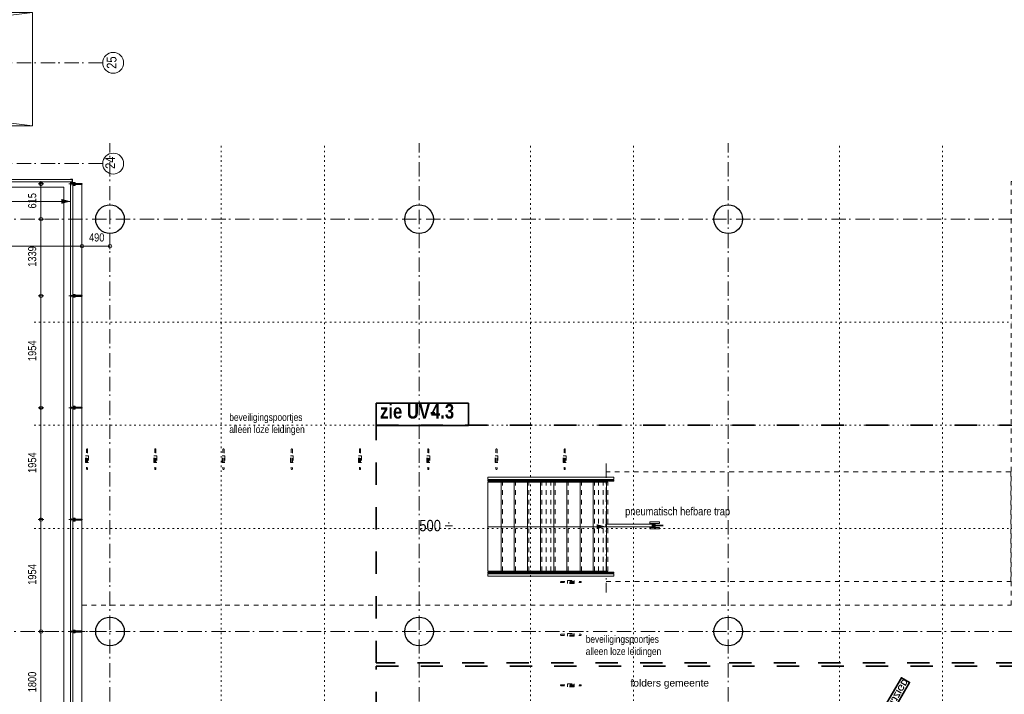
# Model space of a CAD drawing. Header units: millimetres. Extents: x 18442 to 242186, y -49554 to 63508.
# Tile 96 of 175: x 208464 to 225663, y -20255 to -8475. Entities that reach past the tile are written whole.
import ezdxf
from ezdxf.enums import TextEntityAlignment as Align

# ---------------------------------------------------------------- set-up
doc = ezdxf.new("R2010")
doc.units = ezdxf.units.MM
doc.header["$LTSCALE"] = 400
doc.header["$PDMODE"] = 1
doc.header["$PDSIZE"] = 15
for name, pattern in [('STYLE_01', [0.416641, 0.208282, -0.208359]), ('STYLE_05', [0.208282, 0.069427, -0.138855]), ('STYLE_06', [1.041641, 0.625, -0.208282, 0.069427, -0.138931]), ('STYLE_15', [0.240945, 0.11811, -0.059055, 0.004724, -0.059055]), ('STYLE_16', [0.177165, 0.11811, -0.059055]), ('STYLE_22', [1.944444, 0.972222, -0.972222])]:
    doc.linetypes.add(name, pattern=pattern)
for name, color, linetype, lineweight in [('1800_GRID', 9, 'STYLE_01', 9), ('Buitenkozijnen', 140, 'Continuous', 15), ('Dimension-Buitengevel', 92, 'Continuous', 25), ('Fragmentaanduiding', 1, 'STYLE_22', 35), ('leuning', 43, 'Continuous', 5), ('Lijn-afbreek', 140, 'STYLE_06', 15), ('mat-beton (ihwg)', 5, 'Continuous', 25), ('mat-glas-hor', 140, 'Continuous', 15), ('mat-scheidingswand-horizontaal', 5, 'Continuous', 25), ('mat-staal_zink', 140, 'Continuous', 15), ('None', 7, 'Continuous', 9), ('Tekst', 140, 'Continuous', 15), ('Wijzigingspijlen', 43, 'Continuous', 9)]:
    doc.layers.add(name, color=color, linetype=linetype, lineweight=lineweight)
doc.styles.add('Abadi MT Condensed Light', font='txt', dxfattribs={"height": 176.388889})
doc.styles.add('Arial', font='arial.ttf', dxfattribs={"height": 176.388889})
doc.styles.add('Arial (bold)', font='arialbd.ttf', dxfattribs={"height": 132.291667})
doc.styles.add('Arial Narrow', font='ARIALN.TTF', dxfattribs={"height": 211.666667})
doc.styles.add('Arial Narrow (bold)', font='ARIALNB.TTF', dxfattribs={"height": 172.861111})
doc.styles.get("Standard").update_dxf_attribs({"font": 'arial.ttf'})

# ---------------------------------------------------------------- blocks, each defined once
blk = doc.blocks.new('*U818')
at = {"layer": 'None', "color": 8, "linetype": 'Continuous', "lineweight": 5}
blk.add_lwpolyline([(39087, -11859), (39317, -11859), (39317, -10300), (39087, -10300)], close=True, dxfattribs=at)
at = {"layer": 'None', "color": 8, "linetype": 'STYLE_01', "lineweight": 5}
blk.add_lwpolyline([(39342, -11859), (39342, -10300), (39317, -10300), (39317, -11859)], close=True, dxfattribs=at)
blk = doc.blocks.new('*U819')
at = {"layer": 'None', "color": 8, "linetype": 'Continuous', "lineweight": 5}
blk.add_lwpolyline([(38857, -11859), (39087, -11859), (39087, -10300), (38857, -10300)], close=True, dxfattribs=at)
at = {"layer": 'None', "color": 8, "linetype": 'STYLE_01', "lineweight": 5}
blk.add_lwpolyline([(39112, -11859), (39112, -10300), (39087, -10300), (39087, -11859)], close=True, dxfattribs=at)
blk = doc.blocks.new('*U820')
at = {"layer": 'None', "color": 8, "linetype": 'Continuous', "lineweight": 5}
blk.add_lwpolyline([(38627, -11859), (38857, -11859), (38857, -10300), (38627, -10300)], close=True, dxfattribs=at)
at = {"layer": 'None', "color": 8, "linetype": 'STYLE_01', "lineweight": 5}
blk.add_lwpolyline([(38882, -11859), (38882, -10300), (38857, -10300), (38857, -11859)], close=True, dxfattribs=at)
blk = doc.blocks.new('*U821')
at = {"layer": 'None', "color": 8, "linetype": 'Continuous', "lineweight": 5}
blk.add_lwpolyline([(38397, -11859), (38627, -11859), (38627, -10300), (38397, -10300)], close=True, dxfattribs=at)
at = {"layer": 'None', "color": 8, "linetype": 'STYLE_01', "lineweight": 5}
blk.add_lwpolyline([(38652, -11859), (38652, -10300), (38627, -10300), (38627, -11859)], close=True, dxfattribs=at)
blk = doc.blocks.new('*U822')
at = {"layer": 'None', "color": 8, "linetype": 'Continuous', "lineweight": 5}
blk.add_lwpolyline([(38167, -11859), (38397, -11859), (38397, -10300), (38167, -10300)], close=True, dxfattribs=at)
at = {"layer": 'None', "color": 8, "linetype": 'STYLE_01', "lineweight": 5}
blk.add_lwpolyline([(38422, -11859), (38422, -10300), (38397, -10300), (38397, -11859)], close=True, dxfattribs=at)
blk = doc.blocks.new('*U823')
at = {"layer": 'None', "color": 8, "linetype": 'Continuous', "lineweight": 5}
blk.add_lwpolyline([(37937, -11859), (38167, -11859), (38167, -10300), (37937, -10300)], close=True, dxfattribs=at)
at = {"layer": 'None', "color": 8, "linetype": 'STYLE_01', "lineweight": 5}
blk.add_lwpolyline([(38192, -11859), (38192, -10300), (38167, -10300), (38167, -11859)], close=True, dxfattribs=at)
blk = doc.blocks.new('*U824')
at = {"layer": 'None', "color": 8, "linetype": 'Continuous', "lineweight": 5}
blk.add_lwpolyline([(37707, -11859), (37937, -11859), (37937, -10300), (37707, -10300)], close=True, dxfattribs=at)
at = {"layer": 'None', "color": 8, "linetype": 'STYLE_01', "lineweight": 5}
blk.add_lwpolyline([(37962, -11859), (37962, -10300), (37937, -10300), (37937, -11859)], close=True, dxfattribs=at)
blk = doc.blocks.new('*U825')
at = {"layer": 'None', "color": 8, "linetype": 'Continuous', "lineweight": 5}
blk.add_lwpolyline([(37477, -11859), (37707, -11859), (37707, -10300), (37477, -10300)], close=True, dxfattribs=at)
at = {"layer": 'None', "color": 8, "linetype": 'STYLE_01', "lineweight": 5}
blk.add_lwpolyline([(37732, -11859), (37732, -10300), (37707, -10300), (37707, -11859)], close=True, dxfattribs=at)
blk = doc.blocks.new('*U826')
at = {"layer": 'None', "color": 8, "linetype": 'Continuous', "lineweight": 5}
blk.add_lwpolyline([(37247, -11859), (37477, -11859), (37477, -10300), (37247, -10300)], close=True, dxfattribs=at)
at = {"layer": 'None', "color": 8, "linetype": 'STYLE_01', "lineweight": 5}
blk.add_lwpolyline([(37502, -11859), (37502, -10300), (37477, -10300), (37477, -11859)], close=True, dxfattribs=at)
blk = doc.blocks.new('*U827')
at = {"layer": 'leuning', "color": 140, "linetype": 'Continuous', "lineweight": 15}
for points in [[(37247, -10255), (39450, -10255), (39450, -10215), (37247, -10215)], [(37247, -11945), (39450, -11945), (39450, -11905), (37247, -11905)]]:
    blk.add_lwpolyline(points, close=True, dxfattribs=at)
at = {"layer": 'None', "linetype": 'STYLE_01', "lineweight": 9}
for p, q in [((38346, -10300), (38266, -10300)), ((38266, -11859), (38266, -10300)), ((38346, -11859), (38346, -10300)), ((39260, -10300), (39180, -10300)), ((39180, -11859), (39180, -10300)), ((39260, -11859), (39260, -10300)), ((38346, -11859), (38266, -11859)), ((39260, -11859), (39180, -11859))]:
    blk.add_line(p, q, dxfattribs=at)
at = {"layer": 'None', "color": 8, "linetype": 'Continuous', "lineweight": 5}
blk.add_line((37247, -11080), (39307, -11080), dxfattribs=at)
at = {"layer": 'None', "color": 43, "linetype": 'Continuous', "lineweight": 9}
for points in [[(37247, -10270), (37247, -10285), (39450, -10285), (39450, -10270)], [(37247, -11874), (37247, -11889), (39450, -11889), (39450, -11874)]]:
    blk.add_lwpolyline(points, close=True, dxfattribs=at)
at = {"layer": 'None', "color": 8, "lineweight": 5}
blk.add_solid([(39307, -11080), (39149, -11122), (39149, -11037)], dxfattribs=at)
at = {"layer": 'None', "color": 7}
for name in ['*U826', '*U825', '*U824', '*U823', '*U822', '*U821', '*U820', '*U819', '*U818']:
    blk.add_blockref(name, (0, 0), dxfattribs=at)
blk = doc.blocks.new('Kolom O 500')
at = {"layer": 'mat-beton (ihwg)', "lineweight": 25}
blk.add_circle((0, 0), 250, dxfattribs=at)
blk = doc.blocks.new('*U1667')
at = {"layer": 'Dimension-Buitengevel', "color": 43, "insert": (29216, -13972), "char_height": 141.1, "attachment_point": 1, "rotation": 90, "style": 'Abadi MT Condensed Light'}
blk.add_mtext('1800', dxfattribs=at)
blk = doc.blocks.new('*U1668')
at = {"layer": 'Dimension-Buitengevel', "color": 43, "insert": (29216, -12095), "char_height": 141.1, "attachment_point": 1, "rotation": 90, "style": 'Abadi MT Condensed Light'}
blk.add_mtext('1954', dxfattribs=at)
blk = doc.blocks.new('*U1669')
at = {"layer": 'Dimension-Buitengevel', "color": 43, "insert": (29216, -10142), "char_height": 141.1, "attachment_point": 1, "rotation": 90, "style": 'Abadi MT Condensed Light'}
blk.add_mtext('1954', dxfattribs=at)
blk = doc.blocks.new('*U1670')
at = {"layer": 'Dimension-Buitengevel', "color": 43, "insert": (29216, -8188), "char_height": 141.1, "attachment_point": 1, "rotation": 90, "style": 'Abadi MT Condensed Light'}
blk.add_mtext('1954', dxfattribs=at)
blk = doc.blocks.new('*U1671')
at = {"layer": 'Dimension-Buitengevel', "color": 43, "insert": (29216, -6542), "char_height": 141.1, "attachment_point": 1, "rotation": 90, "style": 'Abadi MT Condensed Light'}
blk.add_mtext('1339', dxfattribs=at)
blk = doc.blocks.new('*U1672')
at = {"layer": 'Dimension-Buitengevel', "color": 43, "insert": (29216, -5524), "char_height": 141.1, "attachment_point": 1, "rotation": 90, "style": 'Abadi MT Condensed Light'}
blk.add_mtext('615', dxfattribs=at)
blk = doc.blocks.new('*U1674')
at = {"layer": 'Dimension-Buitengevel', "color": 43, "insert": (30279, -5958), "char_height": 141.1, "attachment_point": 1, "style": 'Abadi MT Condensed Light'}
blk.add_mtext('490', dxfattribs=at)
blk = doc.blocks.new('Fragment')
at = {"layer": 'Fragmentaanduiding', "linetype": 'Continuous', "lineweight": 35}
blk.add_lwpolyline([(-774, 197), (838, 197), (838, -190), (-774, -190)], close=True, dxfattribs=at)
at = {"layer": 'Fragmentaanduiding', "insert": (-707, 182), "char_height": 254, "attachment_point": 1, "style": 'Arial Narrow (bold)'}
blk.add_mtext('zie UV-', dxfattribs=at)
at = {"layer": 'Fragmentaanduiding', "style": 'Arial Narrow (bold)'}
blk.add_attdef('Fragment', text='', height=254, dxfattribs=at).set_placement((183, 182), align=Align.TOP_LEFT)
at = {"layer": 'None', "color": 0, "flags": 1}
blk.add_attdef('Detail', (-774, -647), '', height=254, dxfattribs=at)
blk = doc.blocks.new('*U1206')
at = {"layer": 'None', "color": 8, "lineweight": 5, "flags": 128}
for points in [[(-5, -154), (-5, -154, 0.414214), (-5, -155), (-5, -173), (-5, -173, 0.414214), (-5, -173), (-4, -173), (-4, -173, 0.414214), (-3, -173), (-3, -173, 0.414214), (-4, -172), (-4, -172), (-4, -169), (-4, -169, -0.414214), (-4, -168), (-3, -168), (-3, -168, 0.221695), (-2, -168), (-1, -167), (-1, -167, -0.466308), (1, -167), (2, -168), (2, -168, 0.221695), (3, -168), (4, -168), (4, -168, -0.414214), (5, -169), (5, -172), (4, -172), (4, -172, 0.414214), (4, -173), (4, -173, 0.414214), (4, -173), (5, -173), (5, -173, 0.414214), (6, -173), (6, -155), (6, -155, 0.414214), (5, -154), (5, -154), (5, -155), (5, -155, -0.414214), (4, -155), (4, -155), (4, -155, -0.414214), (3, -155), (3, -151), (3, -151, -0.414214), (4, -150), (4, -150), (4, -150, -0.414214), (5, -150), (5, -151), (5, -151), (5, -151, 0.414214), (6, -150), (6, -138), (6, -138, 0.351868), (5, -137), (5, -137, 0.351868), (5, -137), (4, -139), (4, -139, 0.314902), (4, -139), (4, -140), (4, -140, -0.198912), (5, -140), (5, -140), (5, -140, -0.198912), (4, -140), (4, -141), (4, -141, 0.414214), (4, -141), (4, -141), (4, -141, -0.198912), (5, -141), (5, -142), (5, -142, -0.198912), (4, -142), (4, -142), (4, -142, 0.414214), (4, -142), (4, -143), (4, -143, -0.198912), (5, -143), (5, -143), (5, -143, -0.087489), (5, -143), (4, -144), (4, -149), (4, -149, -0.414214), (4, -149), (-4, -149), (-4, -149, -0.414214), (-4, -149), (-4, -144), (-4, -143), (-4, -143, -0.087489), (-4, -143), (-4, -143), (-4, -143, -0.198912), (-4, -143), (-4, -142), (-4, -142, 0.414214), (-4, -142), (-4, -142), (-4, -142, -0.198912), (-4, -142), (-4, -141), (-4, -141, -0.198912), (-4, -141), (-4, -141), (-4, -141, 0.414214), (-4, -141), (-4, -140), (-4, -140, -0.198912), (-4, -140), (-4, -140), (-4, -140, -0.198912), (-4, -140), (-4, -139), (-4, -139, 0.314902), (-4, -139), (-5, -137), (-5, -137, 0.351868), (-5, -137), (-5, -137, 0.351868), (-5, -138), (-5, -150), (-5, -150, 0.414214), (-5, -151), (-5, -151), (-5, -150), (-5, -150, -0.414214), (-4, -150), (-4, -150), (-4, -150, -0.414214), (-3, -151), (-3, -155), (-3, -155, -0.414214), (-4, -155), (-4, -155), (-4, -155, -0.414214), (-5, -155), (-5, -154)], [(-4, -162, -0.414214), (-4, -161), (-3, -161), (-3, -161, 0.414214), (-2, -161), (-2, -160), (-2, -160, 0.414214), (-3, -160), (-4, -160), (-4, -160, -0.414214), (-4, -160), (-4, -157), (-4, -157, -0.414214), (-4, -156), (4, -156), (4, -156, -0.414214), (5, -157), (5, -160), (5, -160, -0.414214), (4, -160), (3, -160), (3, -160, 0.414214), (3, -160), (3, -161), (3, -161, 0.414214), (3, -161), (4, -161), (4, -161, -0.414214), (5, -162), (5, -167), (5, -167, -0.414214), (4, -167), (3, -167), (3, -167, -0.221695), (3, -167), (2, -166), (2, -166, 0.466308), (-2, -166), (-3, -167), (-3, -167, -0.221695), (-3, -167), (-4, -167), (-4, -167, -0.414214), (-4, -167), (-4, -162)], [(-2, -150, 0.414214), (-2, -150), (-2, -155), (-2, -155, 0.414214), (-2, -155), (2, -155), (2, -155, 0.414214), (2, -155), (2, -150), (2, -150, 0.414214), (2, -150), (-2, -150)]]:
    blk.add_lwpolyline(points, format="xyb", close=True, dxfattribs=at)
blk = doc.blocks.new('*U1207')
at = {"layer": 'None', "color": 8, "lineweight": 5, "flags": 128}
for points in [[(-6, -181), (-6, -181, -0.388879), (-9, -183), (-9, -183), (-20, -183), (-22, -184), (-23, -184), (-23, -183), (-24, -183), (-24, -185), (24, -185), (24, -183), (23, -183), (23, -184), (22, -184), (20, -183), (9, -183), (9, -183, -0.388879), (6, -181), (6, -181), (5, -173), (3, -173), (3, -171), (-2, -171), (-2, -173), (-5, -173), (-6, -181)], [(-13, -183), (-13, -182), (-14, -181), (-14, -181, 0.36397), (-15, -181), (-15, -181), (-15, -182), (-15, -182, -0.36397), (-16, -182), (-16, -182), (-16, -181), (-16, -181, 0.36397), (-17, -181), (-17, -181), (-17, -182), (-17, -182, -0.36397), (-18, -182), (-18, -182), (-18, -181), (-18, -181, 0.36397), (-18, -181), (-18, -181), (-19, -182), (-19, -182, -0.36397), (-19, -182), (-19, -182), (-20, -181), (-20, -181, 0.36397), (-20, -181), (-20, -181), (-21, -182), (-21, -182, -0.36397), (-21, -182), (-21, -182), (-22, -181), (-22, -181, 0.36397), (-22, -181), (-22, -181), (-22, -181), (-23, -181), (-23, -181), (-23, -181, 0.36397), (-24, -181), (-24, -181), (-24, -181), (-24, -181), (-24, -181, -0.267949), (-25, -181), (-25, -181), (-25, -181), (-25, -181, 0.339454), (-25, -181), (-25, -181, 0.339454), (-25, -181), (-25, -181), (-25, -184), (-25, -184, 0.414214), (-25, -185), (-25, -185), (-24, -185), (-24, -185, 0.414214), (-24, -184), (-24, -184), (-24, -183), (-24, -183, 0.236068), (-24, -182), (-24, -182), (-24, -182, -0.548276), (-24, -182), (-24, -182, -0.548276), (-24, -182), (-24, -182), (-24, -182, 0.250388), (-24, -182), (-24, -182), (-23, -182), (-23, -182, -0.414214), (-22, -183), (-22, -183), (-22, -183), (-22, -183, 0.414214), (-22, -184), (-22, -184), (-22, -184), (-22, -184, 0.131652), (-22, -184), (-22, -184), (-20, -183), (-13, -183)], [(14, -183), (14, -182), (15, -181), (15, -181, -0.36397), (15, -181), (15, -181), (15, -182), (15, -182, 0.36397), (16, -182), (16, -182), (16, -181), (16, -181, -0.36397), (17, -181), (17, -181), (17, -182), (17, -182, 0.36397), (18, -182), (18, -182), (18, -181), (18, -181, -0.36397), (19, -181), (19, -181), (19, -182), (19, -182, 0.36397), (19, -182), (19, -182), (20, -181), (20, -181, -0.36397), (20, -181), (20, -181), (21, -182), (21, -182, 0.36397), (21, -182), (21, -182), (22, -181), (22, -181, -0.36397), (22, -181), (22, -181), (22, -181), (23, -181), (24, -181), (24, -181, -0.36397), (24, -181), (24, -181), (24, -181), (25, -181), (25, -181, 0.267949), (25, -181), (25, -181), (25, -181), (25, -181, -0.339454), (25, -181), (25, -181, -0.339454), (26, -181), (26, -181), (26, -184), (26, -184, -0.414214), (25, -185), (25, -185), (24, -185), (24, -185, -0.414214), (24, -184), (24, -184), (24, -183), (24, -183, -0.236068), (24, -182), (24, -182), (24, -182, 0.548276), (24, -182), (24, -182, 0.548276), (24, -182), (24, -182), (24, -182, -0.250388), (24, -182), (24, -182), (23, -182), (23, -182, 0.414214), (23, -183), (23, -183), (23, -183), (23, -183, -0.414214), (22, -184), (22, -184), (22, -184), (22, -184, -0.131652), (22, -184), (22, -184), (21, -183), (14, -183)]]:
    blk.add_lwpolyline(points, format="xyb", close=True, dxfattribs=at)
blk = doc.blocks.new('verticale stijl 150x50 UV')
at = {"layer": 'None', "color": 8, "linetype": 'STYLE_15', "lineweight": 5}
blk.add_line((0, -216), (0, 35), dxfattribs=at)
at = {"layer": 'None', "color": 8, "lineweight": 5}
for p, q in [((-26, -143), (-26, -143)), ((-26, -144), (-26, -144)), ((-25, -133), (-25, -133)), ((-25, -134), (-25, -134)), ((-25, -135), (-25, -135)), ((-25, -136), (-25, -136)), ((-25, -137), (-25, -137)), ((-25, -137), (-25, -137)), ((-25, -138), (-25, -138)), ((-25, -139), (-25, -139)), ((-25, -140), (-25, -140)), ((-25, -141), (-25, -141)), ((-25, -142), (-25, -142)), ((-25, -142), (-25, -142)), ((-25, -143), (-25, -143)), ((-25, -145), (-25, -145)), ((-24, -133), (-24, -133)), ((-24, -134), (-24, -134)), ((-24, -135), (-24, -135)), ((-24, -135), (-24, -135)), ((-24, -136), (-24, -136)), ((-24, -137), (-24, -137)), ((-24, -138), (-24, -138)), ((-24, -139), (-24, -139)), ((-24, -139), (-24, -139)), ((-24, -140), (-24, -140)), ((-24, -141), (-24, -141)), ((-24, -142), (-24, -142)), ((-24, -143), (-24, -143)), ((-24, -144), (-24, -144)), ((-23, -133), (-23, -133)), ((-23, -134), (-23, -134)), ((-23, -135), (-23, -135)), ((-23, -136), (-23, -136)), ((-23, -137), (-23, -137)), ((-23, -137), (-23, -137)), ((-23, -138), (-23, -138)), ((-23, -139), (-23, -139)), ((-23, -140), (-23, -140)), ((-23, -141), (-23, -141)), ((-23, -142), (-23, -142)), ((-23, -145), (-23, -145)), ((-22, -127), (-22, -127)), ((-22, -128), (-22, -128)), ((-22, -129), (-22, -129)), ((-22, -129), (-22, -129)), ((-22, -130), (-22, -130)), ((-22, -131), (-22, -131)), ((-22, -132), (-22, -132)), ((-22, -133), (-22, -133)), ((-22, -133), (-22, -133)), ((-22, -133), (-22, -133)), ((-22, -134), (-22, -134)), ((-22, -134), (-22, -134)), ((-22, -135), (-22, -135)), ((-22, -135), (-22, -135)), ((-22, -140), (-22, -140)), ((-22, -140), (-22, -140)), ((-22, -141), (-22, -141)), ((-22, -141), (-22, -141)), ((-22, -142), (-22, -142)), ((-22, -144), (-22, -144)), ((-22, -145), (-22, -145)), ((-21, -126), (-21, -126)), ((-21, -129), (-21, -129)), ((-21, -130), (-21, -130)), ((-21, -131), (-21, -131)), ((-21, -131), (-21, -131)), ((-21, -132), (-21, -132)), ((-21, -133), (-21, -133)), ((-21, -134), (-21, -134)), ((-21, -135), (-21, -135)), ((-21, -135), (-21, -135)), ((-21, -136), (-21, -136)), ((-21, -137), (-21, -137)), ((-21, -138), (-21, -138)), ((-21, -139), (-21, -139)), ((-21, -139), (-21, -139)), ((-21, -140), (-21, -140)), ((-21, -141), (-21, -141)), ((-21, -144), (-21, -144)), ((-20, -126), (-20, -126)), ((-20, -130), (-20, -130)), ((-20, -131), (-20, -131)), ((-20, -132), (-20, -132)), ((-20, -133), (-20, -133)), ((-20, -133), (-20, -133)), ((-20, -134), (-20, -134)), ((-20, -135), (-20, -135)), ((-20, -136), (-20, -136)), ((-20, -137), (-20, -137)), ((-20, -137), (-20, -137)), ((-20, -138), (-20, -138)), ((-20, -139), (-20, -139)), ((-20, -140), (-20, -140)), ((-20, -141), (-20, -141)), ((-20, -142), (-20, -142)), ((-20, -142), (-20, -142)), ((-20, -143), (-20, -143)), ((-20, -144), (-20, -144)), ((-19, -126), (-19, -126)), ((-19, -127), (-19, -127)), ((-19, -129), (-19, -129)), ((-19, -130), (-19, -130)), ((-19, -131), (-19, -131)), ((-19, -131), (-19, -131)), ((-19, -132), (-19, -132)), ((-19, -133), (-19, -133)), ((-19, -134), (-19, -134)), ((-19, -135), (-19, -135)), ((-19, -140), (-19, -140)), ((-19, -141), (-19, -141)), ((-19, -142), (-19, -142)), ((-18, -128), (-18, -128)), ((-18, -129), (-18, -129)), ((-18, -129), (-18, -129)), ((-18, -133), (-18, -133)), ((-18, -134), (-18, -134)), ((-18, -135), (-18, -135)), ((-18, -140), (-18, -140)), ((-18, -141), (-18, -141)), ((-18, -142), (-18, -142)), ((-18, -142), (-18, -142)), ((-17, -133), (-17, -133)), ((-17, -133), (-17, -133)), ((-17, -134), (-17, -134)), ((-17, -134), (-17, -134)), ((-17, -135), (-17, -135)), ((-17, -135), (-17, -135)), ((-17, -135), (-17, -135)), ((-17, -136), (-17, -136)), ((-17, -136), (-17, -136)), ((-17, -137), (-17, -137)), ((-17, -137), (-17, -137)), ((-17, -137), (-17, -137)), ((-17, -138), (-17, -138)), ((-17, -138), (-17, -138)), ((-17, -139), (-17, -139)), ((-17, -139), (-17, -139)), ((-17, -139), (-17, -139)), ((-17, -140), (-17, -140)), ((-17, -140), (-17, -140)), ((-17, -141), (-17, -141)), ((-17, -141), (-17, -141)), ((-17, -142), (-17, -142)), ((-17, -142), (-17, -142)), ((-17, -142), (-17, -142)), ((-17, -143), (-17, -143)), ((-17, -143), (-17, -143)), ((-16, -141), (-16, -141)), ((-16, -142), (-16, -142)), ((-16, -143), (-16, -143)), ((-16, -144), (-16, -144)), ((-15, -142), (-15, -142)), ((-15, -143), (-15, -143)), ((-15, -144), (-15, -144)), ((-15, -145), (-15, -145)), ((-14, -142), (-14, -142)), ((-14, -143), (-14, -143)), ((-14, -144), (-14, -144)), ((-14, -144), (-14, -144)), ((-13, -143), (-13, -143)), ((-13, -144), (-13, -144))]:
    blk.add_line(p, q, dxfattribs=at)
at = {"layer": 'None', "color": 8, "linetype": 'STYLE_16', "lineweight": 5}
for p, q in [((-2, -155), (0, -154)), ((-2, -157), (-2, -155)), ((-1, -157), (-1, -155)), ((-1, -157), (-1, -155)), ((2, -155), (0, -154)), ((1, -157), (1, -155)), ((2, -157), (2, -155)), ((2, -157), (2, -155))]:
    blk.add_line(p, q, dxfattribs=at)
at = {"layer": 'None', "color": 8, "linetype": 'Continuous', "lineweight": 5, "flags": 128}
for points in [[(-10, 15), (10, 15), (10, -105), (25, -105), (25, -117), (-25, -117), (-25, -105), (-10, -105)], [(-8, 13), (-8, -105), (8, -105), (8, 13)], [(8, -107), (-8, -107), (-23, -107), (-23, -115), (23, -115), (23, -107)]]:
    blk.add_lwpolyline(points, close=True, dxfattribs=at)
at = {"layer": 'None', "color": 8, "lineweight": 5, "flags": 128}
for points in [[(-15, -145), (-15, -145, 0.390793), (-13, -144), (-13, -144, 0.390793), (-14, -142), (-14, -142, -0.352623), (-16, -140), (-16, -133), (-16, -133, 0.414214), (-16, -133), (-18, -133), (-18, -133), (-18, -133, -0.520293), (-18, -133), (-18, -130), (-18, -130), (-18, -128), (-18, -128, -0.577863), (-18, -128), (-18, -128), (-18, -128, 0.366605), (-18, -127), (-18, -127, 0.366605), (-18, -127), (-18, -127, -0.130834), (-19, -126), (-19, -126, 0.439074), (-21, -126), (-21, -126, -0.133252), (-22, -127), (-22, -127, 0.366605), (-22, -127), (-22, -127, 0.366605), (-22, -128), (-22, -128), (-22, -128, -0.577455), (-22, -128), (-22, -130), (-22, -130), (-22, -133), (-22, -133, -0.52048), (-22, -133), (-22, -133), (-25, -133), (-25, -133, 0.414214), (-25, -133), (-25, -141), (-25, -141, -0.255976), (-26, -143), (-26, -143, 0.749676), (-25, -145), (-21, -145), (-21, -145, 0.414214), (-19, -143), (-19, -143, -0.402808), (-19, -142), (-19, -142, -0.402808), (-18, -143), (-18, -143, 0.233259), (-18, -143), (-15, -144), (-15, -144, -0.419014), (-15, -144), (-15, -144, -0.419014), (-15, -144), (-16, -144), (-16, -144, 0.414214), (-16, -144), (-16, -144, 0.414214), (-16, -145)], [(-23, -142), (-23, -142, 0.418874), (-24, -142), (-24, -142, -0.396568), (-25, -143), (-25, -143, 0.437017), (-26, -144), (-26, -144, 0.437017), (-25, -144), (-22, -144), (-22, -144, 0.263556), (-20, -143), (-20, -143, 0.552342), (-21, -142)], [(25, -133), (25, -117), (23, -117), (-23, -117), (-25, -117), (-25, -133), (-22, -133), (-22, -128), (-23, -128), (-23, -127), (-22, -127), (-22, -125), (-22, -124), (-22, -120), (-22, -120, -0.414214), (-20, -119), (-20, -119), (-20, -119, -0.414214), (-18, -120), (-18, -124), (-18, -125), (-18, -127), (-18, -127), (-18, -128), (-18, -128), (-18, -133), (-16, -133), (-16, -120), (-16, -120, -0.414214), (-15, -119), (-15, -119), (-7, -119), (-7, -119, -0.414214), (-5, -120), (-5, -137), (-4, -137), (-4, -140), (-4, -140), (-4, -140), (-4, -141), (-4, -141), (-4, -142), (-4, -142), (-4, -143), (-4, -144), (-4, -149), (-2, -149), (-2, -138), (-2, -138, -0.414214), (0, -136), (0, -136), (0, -136, -0.414214), (2, -138), (2, -149), (4, -149), (4, -144), (4, -143), (4, -142), (4, -142), (4, -141), (4, -141), (4, -140), (4, -140), (4, -140), (4, -137), (5, -137), (5, -120), (5, -120, -0.414214), (7, -119), (7, -119), (15, -119), (15, -119, -0.414214), (16, -120), (16, -133), (18, -133), (18, -128), (18, -128), (18, -127), (18, -127), (18, -125), (18, -124), (18, -120), (18, -120, -0.414214), (20, -119), (20, -119), (20, -119, -0.414214), (22, -120), (22, -124), (22, -125), (22, -127), (23, -127), (23, -128), (22, -128), (22, -133)], [(-23, -136), (-23, -136, -0.414214), (-22, -135), (-22, -135, -0.414214), (-21, -136), (-21, -139), (-21, -139, -0.414214), (-22, -140), (-22, -140, -0.414214), (-23, -139)], [(-21, -128, -0.29188), (-21, -127), (-20, -127), (-20, -127, -0.344328), (-20, -127), (-19, -127), (-19, -127, -0.29188), (-19, -128), (-19, -130), (-19, -130, -0.348796), (-20, -130), (-20, -130, -0.348796), (-21, -130), (-21, -128)], [(-19, -140, -0.414214), (-20, -139), (-20, -136), (-20, -136, -0.414214), (-19, -135), (-19, -135, -0.414214), (-18, -136), (-18, -139), (-18, -139, -0.414214), (-19, -140)], [(0, -157), (0, -157, -0.163834), (-4, -156), (-4, -156), (-4, -156, -0.234469), (-5, -155), (-5, -155), (-5, -154), (5, -154), (5, -155), (5, -155, -0.234469), (4, -156), (4, -156), (4, -156, -0.163834), (0, -157), (0, -157)], [(15, -145), (15, -145, -0.390793), (13, -144), (13, -144, -0.390793), (14, -142), (14, -142, 0.352623), (16, -140), (16, -133), (16, -133, -0.414214), (16, -133), (18, -133), (18, -133), (18, -133, 0.520293), (18, -133), (18, -130), (18, -130), (18, -128), (18, -128, 0.577863), (18, -128), (18, -128), (18, -128, -0.366605), (18, -127), (18, -127, -0.366605), (18, -127), (18, -127, 0.130834), (19, -126), (19, -126, -0.439074), (21, -126), (21, -126, 0.133252), (22, -127), (22, -127, -0.366605), (22, -127), (22, -127, -0.366605), (22, -128), (22, -128), (22, -128, 0.577455), (22, -128), (22, -130), (22, -130), (22, -133), (22, -133, 0.52048), (22, -133), (22, -133), (25, -133), (25, -133, -0.414214), (25, -133), (25, -141), (25, -141, 0.255976), (26, -143), (26, -143, -0.749676), (25, -145), (21, -145), (21, -145, -0.414214), (19, -143), (19, -143, 0.402808), (19, -142), (19, -142, 0.402808), (18, -143), (18, -143, -0.233259), (18, -143), (15, -144), (15, -144, 0.419014), (15, -144), (15, -144, 0.419014), (15, -144), (16, -144), (16, -144, -0.414214), (16, -144), (16, -144, -0.414214), (16, -145)], [(19, -140, 0.414214), (20, -139), (20, -136), (20, -136, 0.414214), (19, -135), (19, -135, 0.414214), (18, -136), (18, -139), (18, -139, 0.414214), (19, -140)], [(21, -128, 0.29188), (21, -127), (20, -127), (20, -127, 0.344328), (20, -127), (19, -127), (19, -127, 0.29188), (19, -128), (19, -130), (19, -130, 0.348796), (20, -130), (20, -130, 0.348796), (21, -130), (21, -128)], [(23, -142), (23, -142, -0.418874), (24, -142), (24, -142, 0.396568), (25, -143), (25, -143, -0.437017), (26, -144), (26, -144, -0.437017), (25, -144), (22, -144), (22, -144, -0.263556), (20, -143), (20, -143, -0.552342), (21, -142)], [(23, -136), (23, -136, 0.414214), (22, -135), (22, -135, 0.414214), (21, -136), (21, -139), (21, -139, 0.414214), (22, -140), (22, -140, 0.414214), (23, -139)]]:
    blk.add_lwpolyline(points, format="xyb", close=True, dxfattribs=at)
blk.add_lwpolyline([(4, -119), (4, -134), (-4, -134), (-4, -119)], close=True, dxfattribs=at)
at = {"layer": 'None', "color": 8, "linetype": 'STYLE_16', "lineweight": 5}
for centre, radius, start, end in [((-2, -158), 3.38, 79.3357, 100.6643), ((0, -163), 8.16, 82.9585, 97.0415), ((0, -160), 3.5, 73.4149, 106.5851), ((2, -158), 3.38, 79.3357, 100.6643)]:
    blk.add_arc(centre, radius, start, end, dxfattribs=at)
at = {"layer": 'None', "color": 7}
for name in ['*U1207', '*U1206']:
    blk.add_blockref(name, (0, 0), dxfattribs=at)
blk = doc.blocks.new('*U1927')
at = {"layer": 'mat-glas-hor', "color": 8, "lineweight": 5}
for p, q in [((29991, -5065), (29961, -5084)), ((29961, -5065), (29991, -5084))]:
    blk.add_line(p, q, dxfattribs=at)
at = {"layer": 'None', "color": 8, "lineweight": 5}
blk.add_lwpolyline([(29991, -5084), (29961, -5084), (29961, -5065), (29991, -5065)], close=True, dxfattribs=at)
blk = doc.blocks.new('*U1928')
at = {"layer": 'mat-staal_zink', "color": 8, "lineweight": 5}
for points in [[(29991, -5013), (29954, -5013), (29954, -5010), (29994, -5010), (29994, -5084), (29991, -5084)], [(29961, -5065), (29986, -5065), (29986, -5062), (29958, -5062), (29958, -5084), (29961, -5084)]]:
    blk.add_lwpolyline(points, close=True, dxfattribs=at)
at = {"layer": 'None', "color": 8, "linetype": 'Continuous', "lineweight": 5}
blk.add_lwpolyline([(29954, -5018), (29954, -5013), (29991, -5013), (29991, -5062), (29958, -5062), (29958, -5058), (29986, -5058), (29986, -5018)], close=True, dxfattribs=at)
at = {"layer": 'None', "color": 7}
blk.add_blockref('*U1927', (0, 0), dxfattribs=at)
blk = doc.blocks.new('*U2184')
at = {"layer": 'None', "insert": (39739, -13744), "char_height": 127, "attachment_point": 1, "style": 'Arial'}
blk.add_mtext('folders gemeente', dxfattribs=at)
blk = doc.blocks.new('Wijzigingspijl')
at = {"layer": 'None', "linetype": 'Continuous', "lineweight": 5}
blk.add_point((0, 0), dxfattribs=at)
at = {"layer": 'Wijzigingspijlen', "color": 1, "linetype": 'Continuous', "lineweight": 35}
blk.add_lwpolyline([(-82.5, -1485), (-247.5, -1485), (0, -1732.5), (247.5, -1485), (82.5, -1485), (82.5, -866.25), (-82.5, -866.25)], close=True, dxfattribs=at)
at = {"layer": 'Wijzigingspijlen', "color": 8, "insert": (0, -1271.25), "char_height": 105.833, "attachment_point": 5, "rotation": 90, "style": 'Arial (bold)'}
blk.add_mtext('GEWIJZIGD', dxfattribs=at)
blk = doc.blocks.new('*U2213')
at = {"layer": 'None', "color": 8, "linetype": 'STYLE_01', "lineweight": 5, "flags": 128}
blk.add_lwpolyline([(30246, -9721, -0.414214), (30256, -9731), (30256, -10071, -0.414214), (30246, -10081), (30246, -10081, -0.414214), (30236, -10071), (30236, -9731), (30236, -9731, -0.414214), (30246, -9721)], format="xyb", close=True, dxfattribs=at)
at = {"layer": 'None', "color": 8, "linetype": 'STYLE_01', "lineweight": 5}
blk.add_lwpolyline([(30271, -9841), (30271, -9961), (30221, -9961), (30221, -9841)], close=True, dxfattribs=at)
blk = doc.blocks.new('*U2214')
at = {"layer": 'None', "color": 8, "linetype": 'STYLE_01', "lineweight": 5, "flags": 128}
blk.add_lwpolyline([(31438, -9721, -0.414214), (31448, -9731), (31448, -10071, -0.414214), (31438, -10081), (31438, -10081, -0.414214), (31428, -10071), (31428, -9731), (31428, -9731, -0.414214), (31438, -9721)], format="xyb", close=True, dxfattribs=at)
at = {"layer": 'None', "color": 8, "linetype": 'STYLE_01', "lineweight": 5}
blk.add_lwpolyline([(31463, -9841), (31463, -9961), (31413, -9961), (31413, -9841)], close=True, dxfattribs=at)
blk = doc.blocks.new('*U2215')
at = {"layer": 'None', "color": 8, "linetype": 'STYLE_01', "lineweight": 5, "flags": 128}
blk.add_lwpolyline([(32630, -9721, -0.414214), (32640, -9731), (32640, -10071, -0.414214), (32630, -10081), (32630, -10081, -0.414214), (32620, -10071), (32620, -9731), (32620, -9731, -0.414214), (32630, -9721)], format="xyb", close=True, dxfattribs=at)
at = {"layer": 'None', "color": 8, "linetype": 'STYLE_01', "lineweight": 5}
blk.add_lwpolyline([(32655, -9841), (32655, -9961), (32605, -9961), (32605, -9841)], close=True, dxfattribs=at)
blk = doc.blocks.new('*U2216')
at = {"layer": 'None', "color": 8, "linetype": 'STYLE_01', "lineweight": 5, "flags": 128}
blk.add_lwpolyline([(33822, -9721, -0.414214), (33832, -9731), (33832, -10071, -0.414214), (33822, -10081), (33822, -10081, -0.414214), (33812, -10071), (33812, -9731), (33812, -9731, -0.414214), (33822, -9721)], format="xyb", close=True, dxfattribs=at)
at = {"layer": 'None', "color": 8, "linetype": 'STYLE_01', "lineweight": 5}
blk.add_lwpolyline([(33847, -9841), (33847, -9961), (33797, -9961), (33797, -9841)], close=True, dxfattribs=at)
blk = doc.blocks.new('*U2217')
at = {"layer": 'None', "color": 8, "linetype": 'STYLE_01', "lineweight": 5, "flags": 128}
blk.add_lwpolyline([(35014, -9721, -0.414214), (35024, -9731), (35024, -10071, -0.414214), (35014, -10081), (35014, -10081, -0.414214), (35004, -10071), (35004, -9731), (35004, -9731, -0.414214), (35014, -9721)], format="xyb", close=True, dxfattribs=at)
at = {"layer": 'None', "color": 8, "linetype": 'STYLE_01', "lineweight": 5}
blk.add_lwpolyline([(35039, -9841), (35039, -9961), (34989, -9961), (34989, -9841)], close=True, dxfattribs=at)
blk = doc.blocks.new('*U2218')
at = {"layer": 'None', "color": 8, "linetype": 'STYLE_01', "lineweight": 5, "flags": 128}
blk.add_lwpolyline([(36206, -9721, -0.414214), (36216, -9731), (36216, -10071, -0.414214), (36206, -10081), (36206, -10081, -0.414214), (36196, -10071), (36196, -9731), (36196, -9731, -0.414214), (36206, -9721)], format="xyb", close=True, dxfattribs=at)
at = {"layer": 'None', "color": 8, "linetype": 'STYLE_01', "lineweight": 5}
blk.add_lwpolyline([(36231, -9841), (36231, -9961), (36181, -9961), (36181, -9841)], close=True, dxfattribs=at)
blk = doc.blocks.new('*U2219')
at = {"layer": 'None', "color": 8, "linetype": 'STYLE_01', "lineweight": 5, "flags": 128}
blk.add_lwpolyline([(37398, -9721, -0.414214), (37408, -9731), (37408, -10071, -0.414214), (37398, -10081), (37398, -10081, -0.414214), (37388, -10071), (37388, -9731), (37388, -9731, -0.414214), (37398, -9721)], format="xyb", close=True, dxfattribs=at)
at = {"layer": 'None', "color": 8, "linetype": 'STYLE_01', "lineweight": 5}
blk.add_lwpolyline([(37423, -9841), (37423, -9961), (37373, -9961), (37373, -9841)], close=True, dxfattribs=at)
blk = doc.blocks.new('*U2220')
at = {"layer": 'None', "color": 8, "linetype": 'STYLE_01', "lineweight": 5, "flags": 128}
blk.add_lwpolyline([(38590, -9721, -0.414214), (38600, -9731), (38600, -10071, -0.414214), (38590, -10081), (38590, -10081, -0.414214), (38580, -10071), (38580, -9731), (38580, -9731, -0.414214), (38590, -9721)], format="xyb", close=True, dxfattribs=at)
at = {"layer": 'None', "color": 8, "linetype": 'STYLE_01', "lineweight": 5}
blk.add_lwpolyline([(38615, -9841), (38615, -9961), (38565, -9961), (38565, -9841)], close=True, dxfattribs=at)
blk = doc.blocks.new('*U2221')
at = {"layer": 'None', "color": 7}
for name in ['*U2213', '*U2214', '*U2215', '*U2216', '*U2217', '*U2218', '*U2219', '*U2220']:
    blk.add_blockref(name, (0, 0), dxfattribs=at)
blk = doc.blocks.new('*U2222')
at = {"layer": 'None', "color": 8, "linetype": 'STYLE_01', "lineweight": 5, "flags": 128}
blk.add_lwpolyline([(38517, -12046, -0.414214), (38527, -12036), (38867, -12036, -0.414214), (38877, -12046), (38877, -12046, -0.414214), (38867, -12056), (38527, -12056), (38527, -12056, -0.414214), (38517, -12046)], format="xyb", close=True, dxfattribs=at)
at = {"layer": 'None', "color": 8, "linetype": 'STYLE_01', "lineweight": 5}
blk.add_lwpolyline([(38637, -12021), (38757, -12021), (38757, -12071), (38637, -12071)], close=True, dxfattribs=at)
blk = doc.blocks.new('*U2223')
at = {"layer": 'None', "color": 8, "linetype": 'STYLE_01', "lineweight": 5, "flags": 128}
blk.add_lwpolyline([(38517, -13850, -0.414214), (38527, -13840), (38867, -13840, -0.414214), (38877, -13850), (38877, -13850, -0.414214), (38867, -13860), (38527, -13860), (38527, -13860, -0.414214), (38517, -13850)], format="xyb", close=True, dxfattribs=at)
at = {"layer": 'None', "color": 8, "linetype": 'STYLE_01', "lineweight": 5}
blk.add_lwpolyline([(38637, -13825), (38757, -13825), (38757, -13875), (38637, -13875)], close=True, dxfattribs=at)
blk = doc.blocks.new('*U2224')
at = {"layer": 'None', "color": 8, "linetype": 'STYLE_01', "lineweight": 5, "flags": 128}
blk.add_lwpolyline([(38517, -12969, -0.414214), (38527, -12959), (38867, -12959, -0.414214), (38877, -12969), (38877, -12969, -0.414214), (38867, -12979), (38527, -12979), (38527, -12979, -0.414214), (38517, -12969)], format="xyb", close=True, dxfattribs=at)
at = {"layer": 'None', "color": 8, "linetype": 'STYLE_01', "lineweight": 5}
blk.add_lwpolyline([(38637, -12944), (38757, -12944), (38757, -12994), (38637, -12994)], close=True, dxfattribs=at)
blk = doc.blocks.new('*U2225')
at = {"layer": 'None', "color": 7}
for name in ['*U2222', '*U2224', '*U2223']:
    blk.add_blockref(name, (0, 0), dxfattribs=at)
blk = doc.blocks.new('*U2424')
at = {"layer": '1800_GRID', "color": 43, "linetype": 'STYLE_05', "lineweight": 9}
for p, q in [((32591, -36784), (32591, -4384)), ((34391, -36784), (34391, -4384))]:
    blk.add_line(p, q, dxfattribs=at)
blk = doc.blocks.new('*U2428')
at = {"layer": '1800_GRID', "color": 43, "linetype": 'STYLE_05', "lineweight": 9}
for p, q in [((59591, -7510), (29270, -7510)), ((59591, -9310), (29270, -9310)), ((59591, -11110), (29270, -11110))]:
    blk.add_line(p, q, dxfattribs=at)
blk = doc.blocks.new('*U2429')
at = {"layer": '1800_GRID', "color": 7}
blk.add_blockref('*U2428', (0, 0), dxfattribs=at)
blk = doc.blocks.new('*U2430')
at = {"layer": '1800_GRID', "color": 43, "linetype": 'STYLE_05', "lineweight": 9}
for p, q in [((37991, -36784), (37991, -4384)), ((39791, -36784), (39791, -4384))]:
    blk.add_line(p, q, dxfattribs=at)
blk = doc.blocks.new('*U2431')
at = {"layer": '1800_GRID', "color": 43, "linetype": 'STYLE_05', "lineweight": 9}
for p, q in [((43391, -36784), (43391, -4384)), ((45191, -36784), (45191, -4384))]:
    blk.add_line(p, q, dxfattribs=at)
blk = doc.blocks.new('*U2434')
at = {"layer": '1800_GRID', "color": 43, "linetype": 'STYLE_05', "lineweight": 9}
for p, q in [((32591, -36784), (32591, -4384)), ((34391, -36784), (34391, -4384)), ((37991, -36784), (37991, -4384)), ((39791, -36784), (39791, -4384)), ((43391, -36784), (43391, -4384)), ((45191, -36784), (45191, -4384)), ((59591, -7510), (29270, -7510)), ((59591, -9310), (29270, -9310)), ((59591, -11110), (29270, -11110))]:
    blk.add_line(p, q, dxfattribs=at)
at = {"layer": '1800_GRID', "color": 43, "linetype": 'Continuous', "lineweight": 5}
for p in [(32591, -4384), (29270, -7510), (32591, -7510)]:
    blk.add_point(p, dxfattribs=at)

msp = doc.modelspace()

# ---------------------------------------------------------------- linework, layer by layer
at = {"layer": 'Buitenkozijnen', "color": 140, "linetype": 'Continuous', "lineweight": 15}
for p, q in [((200915.7849, -11266.34159), (209370.7849, -11266.34159)), ((200915.7849, -11266.34159), (209370.7849, -11266.34159)), ((200915.7849, -11306.34159), (209370.7849, -11306.34159)), ((200915.7849, -11306.34159), (209370.7849, -11306.34159)), ((209350.7849, -11345.98115), (209350.7849, -29983.38115)), ((209390.7849, -11345.98115), (209390.7849, -30023.38115))]:
    msp.add_line(p, q, dxfattribs=at)
at = {"layer": 'Buitenkozijnen', "color": 43, "linetype": 'Continuous', "lineweight": 9}
for p, q in [((209550.7849, -29983.38115), (209550.7849, -11332.87198)), ((209235.51291, -11396.95521), (209235.51291, -29970.88115))]:
    msp.add_line(p, q, dxfattribs=at)
at = {"layer": 'Dimension-Buitengevel', "color": 43, "linetype": 'Continuous', "lineweight": 9}
for p, q in [((208885.51291, -11343.38118), (208785.51291, -11343.38118)), ((208835.51291, -11343.38118), (208835.51291, -11293.38118)), ((208835.51291, -11958.38115), (208835.51291, -11343.38118)), ((208885.51291, -11958.38115), (208785.51291, -11958.38115)), ((208885.51291, -11958.38115), (208785.51291, -11958.38115)), ((208835.51291, -11958.38115), (208835.51291, -11908.38115)), ((208835.51291, -13297.13118), (208835.51291, -11958.38115)), ((208835.51291, -12008.38115), (208835.51291, -11958.38115)), ((209550.7849, -12380.38115), (209550.7849, -12480.38115)), ((209550.7849, -12380.38115), (209550.7849, -12480.38115)), ((210040.7849, -12380.38115), (210040.7849, -12480.38115)), ((200865.7849, -12430.38115), (209550.7849, -12430.38115)), ((209550.7849, -12430.38115), (209600.7849, -12430.38115)), ((210040.7849, -12430.38115), (209550.7849, -12430.38115)), ((209550.7849, -12430.38115), (209600.7849, -12430.38115)), ((209990.7849, -12430.38115), (210040.7849, -12430.38115)), ((208885.51291, -13297.13118), (208785.51291, -13297.13118)), ((208885.51291, -13297.13118), (208785.51291, -13297.13118)), ((208835.51291, -13297.13118), (208835.51291, -13247.13118)), ((208835.51291, -15250.88118), (208835.51291, -13297.13118)), ((208835.51291, -13347.13118), (208835.51291, -13297.13118)), ((208885.51291, -15250.88118), (208785.51291, -15250.88118)), ((208885.51291, -15250.88118), (208785.51291, -15250.88118)), ((208835.51291, -15250.88118), (208835.51291, -15200.88118)), ((208835.51291, -17204.63118), (208835.51291, -15250.88118)), ((208835.51291, -15300.88118), (208835.51291, -15250.88118)), ((208835.51291, -17204.63118), (208835.51291, -17154.63118)), ((208885.51291, -17204.63118), (208785.51291, -17204.63118)), ((208885.51291, -17204.63118), (208785.51291, -17204.63118)), ((208835.51291, -19158.38115), (208835.51291, -17204.63118)), ((208835.51291, -17254.63118), (208835.51291, -17204.63118)), ((208885.51291, -19158.38115), (208785.51291, -19158.38115)), ((208885.51291, -19158.38115), (208785.51291, -19158.38115)), ((208835.51291, -19158.38115), (208835.51291, -19108.38115)), ((208835.51291, -20958.38115), (208835.51291, -19158.38115)), ((208835.51291, -19208.38115), (208835.51291, -19158.38115))]:
    msp.add_line(p, q, dxfattribs=at)
at = {"layer": 'Dimension-Buitengevel', "color": 43, "lineweight": 9}
for centre in [(208835.51291, -11343.38118), (208835.51291, -11958.38115), (208835.51291, -11958.38115), (209550.7849, -12430.38115), (209550.7849, -12430.38115), (210040.7849, -12430.38115), (208835.51291, -13297.13118), (208835.51291, -13297.13118), (208835.51291, -15250.88118), (208835.51291, -15250.88118), (208835.51291, -17204.63118), (208835.51291, -17204.63118), (208835.51291, -19158.38115), (208835.51291, -19158.38115)]:
    msp.add_circle(centre, 29.99817, dxfattribs=at)
at = {"layer": 'Fragmentaanduiding', "lineweight": 35}
for points in [[(214690.7849, -15558.38115), (226690.7849, -15558.38115), (226690.7849, -19708.38115), (214690.7849, -19708.38115)], [(214690.7849, -19761.96424), (228741.7849, -19761.96424), (228741.7849, -30711.96424), (214690.7849, -30711.96424)]]:
    msp.add_lwpolyline(points, close=True, dxfattribs=at)
at = {"layer": 'Lijn-afbreek', "lineweight": 15}
msp.add_line((218706.22529, -16225.63728), (218706.22529, -18475.61715), dxfattribs=at)
at = {"layer": 'None', "color": 7, "linetype": 'STYLE_06', "lineweight": 9}
for p, q in [((209914.305, -9228.38115), (199731.7849, -9228.38115)), ((209914.305, -10988.38115), (199731.7849, -10988.38115))]:
    msp.add_line(p, q, dxfattribs=at)
at = {"layer": 'None', "color": 43, "linetype": 'STYLE_06', "lineweight": 9}
for p, q in [((210040.7849, -42878.38115), (210040.7849, -10632.74729)), ((215440.7849, -42878.38115), (215440.7849, -10632.74729)), ((220840.7849, -42878.38115), (220840.7849, -10632.74729)), ((241644.72553, -11958.38115), (207924.8249, -11958.38115)), ((241644.72553, -19158.38115), (207924.8249, -19158.38115))]:
    msp.add_line(p, q, dxfattribs=at)
at = {"layer": 'None', "color": 43, "linetype": 'Continuous', "lineweight": 9}
for p, q in [((209235.51291, -11396.95521), (200905.7849, -11396.95521)), ((200905.7849, -11647.51505), (209350.7849, -11647.51505))]:
    msp.add_line(p, q, dxfattribs=at)
at = {"layer": 'None', "color": 1, "linetype": 'Continuous', "lineweight": 35}
msp.add_line((219504.72553, -17306.38115), (219704.72553, -17306.38115), dxfattribs=at)
at = {"layer": 'None', "color": 140, "linetype": 'STYLE_01', "lineweight": 15}
msp.add_line((209515.7849, -19158.38115), (209790.7849, -19158.38115), dxfattribs=at)
at = {"layer": 'None', "color": 140, "linetype": 'Continuous', "lineweight": 15}
msp.add_lwpolyline([(200685.7849, -8348.38115), (208685.7849, -8348.38115), (208685.7849, -10328.38115), (200685.7849, -10328.38115)], close=True, dxfattribs=at)
at = {"layer": 'None', "color": 43, "linetype": 'Continuous', "lineweight": 9, "flags": 128}
msp.add_lwpolyline([(208685.7849, -8348.38115), (200685.7849, -9338.38115), (208685.7849, -10328.38115)], dxfattribs=at)
at = {"layer": 'None', "color": 43, "linetype": 'STYLE_01', "lineweight": 9}
msp.add_lwpolyline([(209551.08212, -18698.38115), (225780.7849, -18698.38115), (225780.7849, -11298.38115), (230995.7849, -11298.38098)], dxfattribs=at)
at = {"layer": 'None', "color": 7, "linetype": 'STYLE_01', "lineweight": 5}
msp.add_lwpolyline([(218706.22529, -18286.40151), (225775.7849, -18286.40151), (225775.7849, -16370.40151), (218706.22529, -16370.40151)], dxfattribs=at)
at = {"layer": 'None', "color": 43, "linetype": 'Continuous', "lineweight": 9}
for points in [[(218702.10281, -17281.38115), (219562.50987, -17281.38115), (219562.50987, -17331.38115), (218702.10281, -17331.38115)], [(219472.49327, -17246.38115), (219638.29927, -17246.38115), (219638.29927, -17271.38115), (219472.49327, -17271.38115)], [(219472.49327, -17341.38115), (219638.29927, -17341.38115), (219638.29927, -17366.38115), (219472.49327, -17366.38115)]]:
    msp.add_lwpolyline(points, close=True, dxfattribs=at)
for centre in [(210096.91142, -9228.38115), (210096.91142, -10988.38115)]:
    msp.add_circle(centre, 182.60642, dxfattribs=at)
at = {"layer": 'None', "color": 43, "lineweight": 9}
msp.add_solid([(209350.7849, -11647.51505), (209192.0349, -11690.05198), (209192.0349, -11604.97811)], dxfattribs=at)

# ---------------------------------------------------------------- block references
at = {"layer": '1800_GRID', "color": 7}
for name in ['*U2434', '*U2424', '*U2430', '*U2431', '*U2429']:
    msp.add_blockref(name, (179394.72553, -6248.38115), dxfattribs=at)
at = {"layer": 'Buitenkozijnen', "color": 7, "xscale": -1, "rotation": 270.0000000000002}
for p in [(209535.4089, -11343.39328), (209535.4089, -13297.14328), (209535.4089, -15250.89328), (209535.4089, -17204.64328), (209535.4089, -19158.39325)]:
    msp.add_blockref('verticale stijl 150x50 UV', p, dxfattribs=at)
at = {"layer": 'Buitenkozijnen', "color": 7}
for p in [(210040.7849, -11958.38115), (210040.7849, -11958.38115), (210040.7849, -11958.38115), (215440.7849, -11958.38115), (215440.7849, -11958.38115), (220840.7849, -11958.38115), (220840.7849, -11958.38115), (210040.7849, -19158.38115), (215440.7849, -19158.38115), (220840.7849, -19158.38115)]:
    msp.add_blockref('Kolom O 500', p, dxfattribs=at)
at = {"layer": 'Dimension-Buitengevel', "color": 7}
for name in ['*U1672', '*U1674', '*U1671', '*U1670', '*U1669', '*U1668', '*U1667']:
    msp.add_blockref(name, (179394.72553, -6248.38115), dxfattribs=at)
at = {"layer": 'Fragmentaanduiding', "color": 7}
msp.add_blockref('Fragment', (215464.94535, -15368.703), dxfattribs=at).add_auto_attribs({'Fragment': '4.3'})
at = {"layer": 'mat-scheidingswand-horizontaal', "color": 7, "xscale": -1, "rotation": 329.9999999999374}
msp.add_blockref('Wijzigingspijl', (224369.2849, -19256.90057), dxfattribs=at)
at = {"layer": 'None', "color": 7}
for name in ['*U2184', '*U1928', '*U2221', '*U827', '*U2225']:
    msp.add_blockref(name, (179394.72553, -6248.38115), dxfattribs=at)

# ---------------------------------------------------------------- texts
at = {"layer": 'None', "color": 8, "char_height": 169.333333, "attachment_point": 1, "rotation": 90, "style": 'Arial Narrow'}
for s, insert in [('25', (209984.15383, -9332.38346)), ('24', (209959.90233, -11080.61008))]:
    msp.add_mtext(s, dxfattribs=dict(at, insert=insert))
at = {"layer": 'Tekst', "color": 140, "char_height": 127, "attachment_point": 1, "style": 'Abadi MT Condensed Light'}
for insert in [(212125.18409, -15353.49782), (218351.24115, -19228.99365)]:
    msp.add_mtext('beveiligingspoortjes\\Palleen loze leidingen', dxfattribs=dict(at, insert=insert))
at = {"layer": 'Tekst', "color": 0, "insert": (219039.51482, -16988.89929), "char_height": 141.1111111, "attachment_point": 1, "style": 'Arial Narrow'}
msp.add_mtext('pneumatisch hefbare trap', dxfattribs=at)
at = {"layer": 'Tekst', "color": 7, "insert": (215444.17371, -17210.24226), "char_height": 197.5555556, "attachment_point": 1, "style": 'Arial Narrow'}
msp.add_mtext('500 {\\C7;÷}', dxfattribs=at)

doc.saveas('drawing.dxf')
